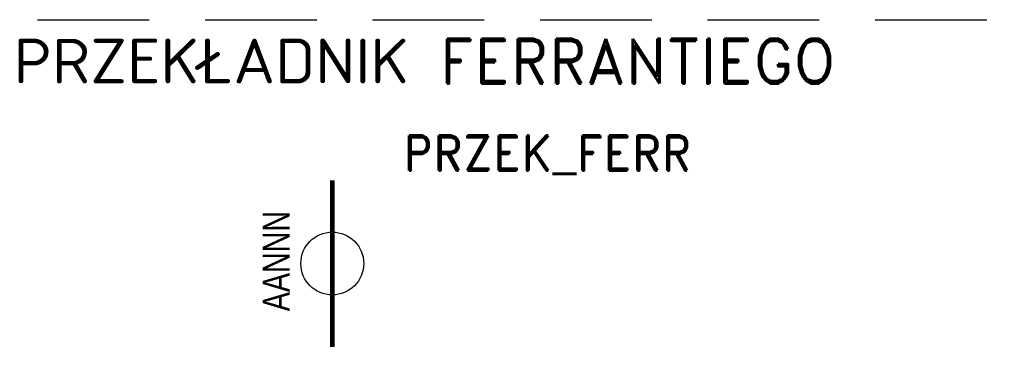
# Model space of a CAD drawing. Header units: millimetres. Extents: x 947 to 1808, y 151 to 525.
# Tile 9 of 27: x 1161 to 1227, y 191 to 213. Entities that reach past the tile are written whole.
import ezdxf

# ---------------------------------------------------------------- set-up
doc = ezdxf.new("R2010")
doc.units = ezdxf.units.MM
doc.header["$LTSCALE"] = 15
doc.linetypes.add('DASHED', pattern=[0.75, 0.5, -0.25])
doc.layers.add('KKS_1', color=7, linetype='Continuous', lineweight=5)
doc.styles.add('ROMAND', font='romand.shx')

# ---------------------------------------------------------------- blocks, each defined once
blk = doc.blocks.new('PRZEK_FERR')
at = {"const_width": 0.3}
blk.add_lwpolyline([(0, 0), (0, -11.2)], dxfattribs=at)
blk.add_circle((0, -5.589), 2.111)
at = {"layer": 'KKS_1', "color": 7, "width": 0.8, "flags": 1}
for tag, p, height in [('KKS_1_PEŁNY', (-6.87, -8.791), 2.5), ('OPIS', (-0.37, -8.778), 1.5)]:
    blk.add_attdef(tag, p, '', height=height, rotation=90, dxfattribs=at)
at = {"layer": 'KKS_1', "color": 7, "width": 0.8}
blk.add_attdef('KKS_1_KONIEC', (-2.87, -8.791), '', height=1.8, rotation=90, dxfattribs=at)

msp = doc.modelspace()

# ---------------------------------------------------------------- linework, layer by layer
at = {"linetype": 'DASHED'}
msp.add_line((1162.121, 213.208), (1227.049, 213.208), dxfattribs=at)

# ---------------------------------------------------------------- block references
msp.add_blockref('PRZEK_FERR', (1181.914, 202.417)).add_auto_attribs({'KKS_1_KONIEC': 'AANNN'})

# ---------------------------------------------------------------- texts
at = {"style": 'ROMAND'}
for s, height, p in [('PRZEKŁADNIK FERRANTIEGO', 3, (1160.507, 208.932)), ('PRZEK_FERR', 2.34, (1186.675, 203.085))]:
    msp.add_text(s, height=height, dxfattribs=at).set_placement(p)

doc.saveas('drawing.dxf')
